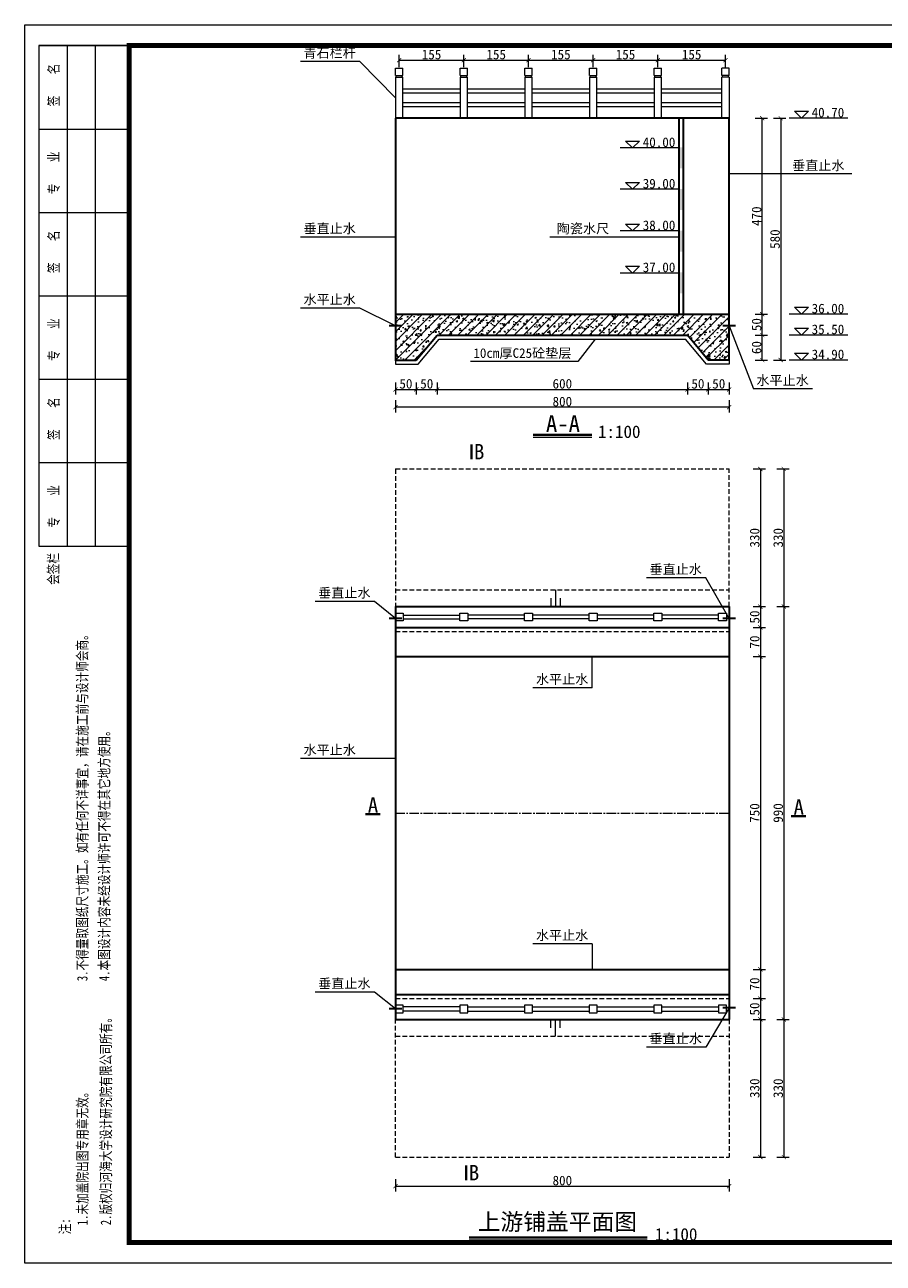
# Model space of a CAD drawing. Extents: x -13074 to 1448651, y 3648755 to 8081248.
# Tile 2 of 173: x 465946 to 466151, y 3853831 to 3854128. Entities that reach past the tile are written whole.
import ezdxf

# ---------------------------------------------------------------- set-up
doc = ezdxf.new("R2010")
doc.units = 0
doc.header["$PDMODE"] = 32
doc.header["$PDSIZE"] = 0.2
doc.linetypes.add('CENTER2', pattern=[1.125, 0.75, -0.125, 0.125, -0.125])
doc.linetypes.add('HIDDEN2', pattern=[0.1875, 0.125, -0.0625])
doc.layers.get('0').update_dxf_attribs({"linetype": 'CONTINUOUS'})
doc.layers.get('Defpoints').update_dxf_attribs({"linetype": 'CONTINUOUS'})
for name, color, linetype, lineweight in [('0.09折线', 6, 'CONTINUOUS', 9), ('0.09标注线', 3, 'CONTINUOUS', 9), ('0.13填充', 8, 'CONTINUOUS', 9), ('0.15红线', 1, 'CONTINUOUS', 15), ('0.15虚线', 1, 'HIDDEN2', 15), ('0.30粗线', 7, 'CONTINUOUS', 30), ('SHEET', 1, 'CONTINUOUS', 15), ('文字', 7, 'CONTINUOUS', 15), ('新建路', 7, 'CONTINUOUS', 40), ('细实线', 3, 'CONTINUOUS', 20), ('配筋1', 1, 'CONTINUOUS', 50)]:
    doc.layers.add(name, color=color, linetype=linetype, lineweight=lineweight)
doc.layers.add('DIM', color=3, linetype='CONTINUOUS')
doc.styles.add('-仿宋_GB2312', font='FangSong_GB2312.ttf')
doc.styles.add('FHZ', font='FangSong_GB2312.ttf', dxfattribs={"width": 0.707, "height": 300})
doc.dimstyles.new('zzzz STANDARD', dxfattribs={"dimtxt": 2.3, "dimasz": 1, "dimexe": 1.25, "dimexo": 1.5, "dimgap": 0.2, "dimtad": 1, "dimdec": 0, "dimlfac": 10, "dimzin": 0, "dimdsep": 46, "dimtxsty": '-仿宋_GB2312', "dimblk": 'ARCHTICK', "dimcen": 0.09, "dimadec": 0, "dimazin": 0, "dimtfac": 1, "dimtdec": 0, "dimtix": 1, "dimtmove": 2, "dimatfit": 3, "dimfxl": 1.7, "dimfxlon": 1, "dimtolj": 1, "dimtzin": 0, "dimlwd": 9, "dimlwe": 9, "dimarcsym": 0})

# ---------------------------------------------------------------- blocks, each defined once
blk = doc.blocks.new('c')
at = {"layer": 'SHEET', "color": 7}
for p, q in [((565949.95, 3846269.9), (565906.75, 3846269.9)), ((565906.75, 3846269.9), (565949.95, 3846269.9)), ((565906.75, 3846269.9), (565906.75, 3846029.91)), ((565920.25, 3846269.9), (565920.25, 3846029.91)), ((565933.75, 3846269.9), (565933.75, 3846029.91)), ((565906.75, 3846229.91), (565949.95, 3846229.91)), ((565906.75, 3846189.91), (565949.95, 3846189.91)), ((565906.75, 3846189.91), (565949.95, 3846189.91)), ((565906.75, 3846189.91), (565949.95, 3846189.91)), ((565906.75, 3846149.91), (565949.95, 3846149.91)), ((565906.75, 3846109.91), (565949.95, 3846109.91)), ((565906.75, 3846109.91), (565949.95, 3846109.91)), ((565906.75, 3846069.91), (565949.95, 3846069.91)), ((565906.75, 3846029.91), (565949.95, 3846029.91))]:
    blk.add_line(p, q, dxfattribs=at)
at = {"layer": 'SHEET', "color": 5}
blk.add_lwpolyline([(566739.91, 3845685.93), (565899.95, 3845685.93), (565899.95, 3846279.9), (566739.91, 3846279.9)], close=True, dxfattribs=at)
at = {"layer": 'SHEET', "color": 5, "const_width": 2.4}
blk.add_lwpolyline([(565949.95, 3846269.9), (566729.91, 3846269.9), (566729.91, 3845695.93), (565949.95, 3845695.93)], close=True, dxfattribs=at)
at = {"layer": 'DIM', "color": 7, "style": 'FHZ', "width": 0.75}
for s, height, p in [('签    名', 5, (565916.29, 3846240.8)), ('专    业', 5, (565916.29, 3846198.68)), ('签    名', 5, (565916.29, 3846160.81)), ('专    业', 5, (565916.29, 3846118.68)), ('签    名', 5, (565916.29, 3846080.81)), ('专    业', 5, (565916.29, 3846038.68)), ('会签栏', 5, (565916.15, 3846011.27)), ('3.不得量取图纸尺寸施工。如有任何不详事宜，请在施工前与设计师会商。', 4.9998, (565930.01, 3845821.22)), ('4.本图设计内容未经设计师许可不得在其它地方使用。', 4.9998, (565940.53, 3845821.22)), ('2.版权归河海大学设计研究院有限公司所有。', 4.9998, (565941.33, 3845704.16)), ('1.未加盖院出图专用章无效。', 4.9998, (565930.1, 3845704.16)), ('注:', 5, (565921.71, 3845699.77))]:
    blk.add_text(s, height=height, rotation=90, dxfattribs=at).set_placement(p)
blk = doc.blocks.new('_ARCHTICK')
at = {"color": 0, "linetype": 'ByBlock', "const_width": 0.15}
blk.add_lwpolyline([(-0.5, -0.5), (0.5, 0.5)], dxfattribs=at)
blk = doc.blocks.new('*D1241')
at = {"layer": 'Defpoints', "color": 0, "linetype": 'Continuous', "lineweight": 13}
for p in [(466034.37, 3854047.15), (466114.37, 3854047.15), (466034.37, 3854035.84)]:
    blk.add_point(p, dxfattribs=at)
at = {"layer": '新建路', "color": 0, "linetype": 'Continuous', "lineweight": 9}
for p, q in [((466034.37, 3854037.54), (466034.37, 3854034.59)), ((466114.37, 3854035.84), (466034.37, 3854035.84)), ((466114.37, 3854037.54), (466114.37, 3854034.59))]:
    blk.add_line(p, q, dxfattribs=at)
at = {"layer": '新建路', "color": 0, "linetype": 'Continuous', "lineweight": 9, "rotation": 180}
blk.add_blockref('_ARCHTICK', (466034.37, 3854035.84), dxfattribs=at)
at = {"layer": '新建路', "color": 0, "linetype": 'Continuous', "lineweight": 9}
blk.add_blockref('_ARCHTICK', (466114.37, 3854035.84), dxfattribs=at)
at = {"layer": '新建路', "color": 0, "linetype": 'Continuous', "lineweight": 13, "insert": (466074.37, 3854037.19), "char_height": 2.3, "attachment_point": 5, "style": '-仿宋_GB2312'}
blk.add_mtext('\\A1;800', dxfattribs=at)
blk = doc.blocks.new('*D1245')
at = {"layer": 'Defpoints', "color": 0, "linetype": 'Continuous', "lineweight": 13}
for p in [(466114.37, 3854105.15), (466114.37, 3854047.15), (466126.72, 3854047.15)]:
    blk.add_point(p, dxfattribs=at)
at = {"layer": '新建路', "color": 0, "linetype": 'Continuous', "lineweight": 9}
for p, q in [((466125.02, 3854105.15), (466127.97, 3854105.15)), ((466126.72, 3854105.15), (466126.72, 3854047.15)), ((466125.02, 3854047.15), (466127.97, 3854047.15))]:
    blk.add_line(p, q, dxfattribs=at)
for p, rotation in [((466126.72, 3854105.15), 90), ((466126.72, 3854047.15), 270)]:
    blk.add_blockref('_ARCHTICK', p, dxfattribs=dict(at, rotation=rotation))
at = {"layer": '新建路', "color": 0, "linetype": 'Continuous', "lineweight": 13, "insert": (466125.37, 3854076.15), "char_height": 2.3, "attachment_point": 5, "rotation": 90, "style": '-仿宋_GB2312'}
blk.add_mtext('\\A1;580', dxfattribs=at)
blk = doc.blocks.new('*D1251')
at = {"layer": 'Defpoints', "color": 0, "linetype": 'Continuous', "lineweight": 13}
for p in [(466114.37, 3854021.03), (466114.37, 3853988.03), (466121.84, 3853988.03)]:
    blk.add_point(p, dxfattribs=at)
at = {"layer": '新建路', "color": 0, "linetype": 'Continuous', "lineweight": 9}
for p, q in [((466120.14, 3854021.03), (466123.09, 3854021.03)), ((466121.84, 3854021.03), (466121.84, 3853988.03)), ((466120.14, 3853988.03), (466123.09, 3853988.03))]:
    blk.add_line(p, q, dxfattribs=at)
for p, rotation in [((466121.84, 3854021.03), 90), ((466121.84, 3853988.03), 270)]:
    blk.add_blockref('_ARCHTICK', p, dxfattribs=dict(at, rotation=rotation))
at = {"layer": '新建路', "color": 0, "linetype": 'Continuous', "lineweight": 13, "insert": (466120.49, 3854004.53), "char_height": 2.3, "attachment_point": 5, "rotation": 90, "style": '-仿宋_GB2312'}
blk.add_mtext('\\A1;330', dxfattribs=at)
blk = doc.blocks.new('*D1252')
at = {"layer": 'Defpoints', "color": 0, "linetype": 'Continuous', "lineweight": 13}
for p in [(466114.37, 3853988.03), (466114.37, 3853983.03), (466121.84, 3853983.03)]:
    blk.add_point(p, dxfattribs=at)
at = {"layer": '新建路', "color": 0, "linetype": 'Continuous', "lineweight": 9}
for p, q in [((466120.14, 3853988.03), (466123.09, 3853988.03)), ((466121.84, 3853988.03), (466121.84, 3853983.03)), ((466120.14, 3853983.03), (466123.09, 3853983.03))]:
    blk.add_line(p, q, dxfattribs=at)
for p, rotation in [((466121.84, 3853988.03), 90), ((466121.84, 3853983.03), 270)]:
    blk.add_blockref('_ARCHTICK', p, dxfattribs=dict(at, rotation=rotation))
at = {"layer": '新建路', "color": 0, "linetype": 'Continuous', "lineweight": 13, "insert": (466120.49, 3853985.53), "char_height": 2.3, "attachment_point": 5, "rotation": 90, "style": '-仿宋_GB2312'}
blk.add_mtext('\\A1;50', dxfattribs=at)
blk = doc.blocks.new('*D1253')
at = {"layer": 'Defpoints', "color": 0, "linetype": 'Continuous', "lineweight": 13}
for p in [(466114.37, 3853983.03), (466114.37, 3853976.03), (466121.84, 3853976.03)]:
    blk.add_point(p, dxfattribs=at)
at = {"layer": '新建路', "color": 0, "linetype": 'Continuous', "lineweight": 9}
for p, q in [((466120.14, 3853983.03), (466123.09, 3853983.03)), ((466121.84, 3853983.03), (466121.84, 3853976.03)), ((466120.14, 3853976.03), (466123.09, 3853976.03))]:
    blk.add_line(p, q, dxfattribs=at)
for p, rotation in [((466121.84, 3853983.03), 90), ((466121.84, 3853976.03), 270)]:
    blk.add_blockref('_ARCHTICK', p, dxfattribs=dict(at, rotation=rotation))
at = {"layer": '新建路', "color": 0, "linetype": 'Continuous', "lineweight": 13, "insert": (466120.49, 3853979.53), "char_height": 2.3, "attachment_point": 5, "rotation": 90, "style": '-仿宋_GB2312'}
blk.add_mtext('\\A1;70', dxfattribs=at)
blk = doc.blocks.new('*D1254')
at = {"layer": 'Defpoints', "color": 0, "linetype": 'Continuous', "lineweight": 13}
for p in [(466114.37, 3853976.03), (466114.37, 3853901.03), (466121.84, 3853901.03)]:
    blk.add_point(p, dxfattribs=at)
at = {"layer": '新建路', "color": 0, "linetype": 'Continuous', "lineweight": 9}
for p, q in [((466120.14, 3853976.03), (466123.09, 3853976.03)), ((466121.84, 3853976.03), (466121.84, 3853901.03)), ((466120.14, 3853901.03), (466123.09, 3853901.03))]:
    blk.add_line(p, q, dxfattribs=at)
for p, rotation in [((466121.84, 3853976.03), 90), ((466121.84, 3853901.03), 270)]:
    blk.add_blockref('_ARCHTICK', p, dxfattribs=dict(at, rotation=rotation))
at = {"layer": '新建路', "color": 0, "linetype": 'Continuous', "lineweight": 13, "insert": (466120.49, 3853938.53), "char_height": 2.3, "attachment_point": 5, "rotation": 90, "style": '-仿宋_GB2312'}
blk.add_mtext('\\A1;750', dxfattribs=at)
blk = doc.blocks.new('*D1255')
at = {"layer": 'Defpoints', "color": 0, "linetype": 'Continuous', "lineweight": 13}
for p in [(466114.37, 3853901.03), (466114.37, 3853894.03), (466121.84, 3853894.03)]:
    blk.add_point(p, dxfattribs=at)
at = {"layer": '新建路', "color": 0, "linetype": 'Continuous', "lineweight": 9}
for p, q in [((466120.14, 3853901.03), (466123.09, 3853901.03)), ((466121.84, 3853901.03), (466121.84, 3853894.03)), ((466120.14, 3853894.03), (466123.09, 3853894.03))]:
    blk.add_line(p, q, dxfattribs=at)
for p, rotation in [((466121.84, 3853901.03), 90), ((466121.84, 3853894.03), 270)]:
    blk.add_blockref('_ARCHTICK', p, dxfattribs=dict(at, rotation=rotation))
at = {"layer": '新建路', "color": 0, "linetype": 'Continuous', "lineweight": 13, "insert": (466120.49, 3853897.53), "char_height": 2.3, "attachment_point": 5, "rotation": 90, "style": '-仿宋_GB2312'}
blk.add_mtext('\\A1;70', dxfattribs=at)
blk = doc.blocks.new('*D1256')
at = {"layer": 'Defpoints', "color": 0, "linetype": 'Continuous', "lineweight": 13}
for p in [(466114.37, 3853894.03), (466114.37, 3853889.03), (466121.84, 3853889.03)]:
    blk.add_point(p, dxfattribs=at)
at = {"layer": '新建路', "color": 0, "linetype": 'Continuous', "lineweight": 9}
for p, q in [((466120.14, 3853894.03), (466123.09, 3853894.03)), ((466121.84, 3853894.03), (466121.84, 3853889.03)), ((466120.14, 3853889.03), (466123.09, 3853889.03))]:
    blk.add_line(p, q, dxfattribs=at)
for p, rotation in [((466121.84, 3853894.03), 90), ((466121.84, 3853889.03), 270)]:
    blk.add_blockref('_ARCHTICK', p, dxfattribs=dict(at, rotation=rotation))
at = {"layer": '新建路', "color": 0, "linetype": 'Continuous', "lineweight": 13, "insert": (466120.49, 3853891.53), "char_height": 2.3, "attachment_point": 5, "rotation": 90, "style": '-仿宋_GB2312'}
blk.add_mtext('\\A1;50', dxfattribs=at)
blk = doc.blocks.new('*D1257')
at = {"layer": 'Defpoints', "color": 0, "linetype": 'Continuous', "lineweight": 13}
for p in [(466114.37, 3853889.03), (466114.37, 3853856.03), (466121.84, 3853856.03)]:
    blk.add_point(p, dxfattribs=at)
at = {"layer": '新建路', "color": 0, "linetype": 'Continuous', "lineweight": 9}
for p, q in [((466120.14, 3853889.03), (466123.09, 3853889.03)), ((466121.84, 3853889.03), (466121.84, 3853856.03)), ((466120.14, 3853856.03), (466123.09, 3853856.03))]:
    blk.add_line(p, q, dxfattribs=at)
for p, rotation in [((466121.84, 3853889.03), 90), ((466121.84, 3853856.03), 270)]:
    blk.add_blockref('_ARCHTICK', p, dxfattribs=dict(at, rotation=rotation))
at = {"layer": '新建路', "color": 0, "linetype": 'Continuous', "lineweight": 13, "insert": (466120.49, 3853872.53), "char_height": 2.3, "attachment_point": 5, "rotation": 90, "style": '-仿宋_GB2312'}
blk.add_mtext('\\A1;330', dxfattribs=at)
blk = doc.blocks.new('*D1258')
at = {"layer": 'Defpoints', "color": 0, "linetype": 'Continuous', "lineweight": 13}
for p in [(466114.37, 3854021.03), (466114.37, 3853988.03), (466127.47, 3853988.03)]:
    blk.add_point(p, dxfattribs=at)
at = {"layer": '新建路', "color": 0, "linetype": 'Continuous', "lineweight": 9}
for p, q in [((466125.77, 3854021.03), (466128.72, 3854021.03)), ((466127.47, 3854021.03), (466127.47, 3853988.03)), ((466125.77, 3853988.03), (466128.72, 3853988.03))]:
    blk.add_line(p, q, dxfattribs=at)
for p, rotation in [((466127.47, 3854021.03), 90), ((466127.47, 3853988.03), 270)]:
    blk.add_blockref('_ARCHTICK', p, dxfattribs=dict(at, rotation=rotation))
at = {"layer": '新建路', "color": 0, "linetype": 'Continuous', "lineweight": 13, "insert": (466126.12, 3854004.53), "char_height": 2.3, "attachment_point": 5, "rotation": 90, "style": '-仿宋_GB2312'}
blk.add_mtext('\\A1;330', dxfattribs=at)
blk = doc.blocks.new('*D1259')
at = {"layer": 'Defpoints', "color": 0, "linetype": 'Continuous', "lineweight": 13}
for p in [(466114.37, 3853988.03), (466114.37, 3853889.03), (466127.47, 3853889.03)]:
    blk.add_point(p, dxfattribs=at)
at = {"layer": '新建路', "color": 0, "linetype": 'Continuous', "lineweight": 9}
for p, q in [((466125.77, 3853988.03), (466128.72, 3853988.03)), ((466127.47, 3853988.03), (466127.47, 3853889.03)), ((466125.77, 3853889.03), (466128.72, 3853889.03))]:
    blk.add_line(p, q, dxfattribs=at)
for p, rotation in [((466127.47, 3853988.03), 90), ((466127.47, 3853889.03), 270)]:
    blk.add_blockref('_ARCHTICK', p, dxfattribs=dict(at, rotation=rotation))
at = {"layer": '新建路', "color": 0, "linetype": 'Continuous', "lineweight": 13, "insert": (466126.12, 3853938.53), "char_height": 2.3, "attachment_point": 5, "rotation": 90, "style": '-仿宋_GB2312'}
blk.add_mtext('\\A1;990', dxfattribs=at)
blk = doc.blocks.new('*D1260')
at = {"layer": 'Defpoints', "color": 0, "linetype": 'Continuous', "lineweight": 13}
for p in [(466114.37, 3853889.03), (466114.37, 3853856.03), (466127.47, 3853856.03)]:
    blk.add_point(p, dxfattribs=at)
at = {"layer": '新建路', "color": 0, "linetype": 'Continuous', "lineweight": 9}
for p, q in [((466125.77, 3853889.03), (466128.72, 3853889.03)), ((466127.47, 3853889.03), (466127.47, 3853856.03)), ((466125.77, 3853856.03), (466128.72, 3853856.03))]:
    blk.add_line(p, q, dxfattribs=at)
for p, rotation in [((466127.47, 3853889.03), 90), ((466127.47, 3853856.03), 270)]:
    blk.add_blockref('_ARCHTICK', p, dxfattribs=dict(at, rotation=rotation))
at = {"layer": '新建路', "color": 0, "linetype": 'Continuous', "lineweight": 13, "insert": (466126.12, 3853872.53), "char_height": 2.3, "attachment_point": 5, "rotation": 90, "style": '-仿宋_GB2312'}
blk.add_mtext('\\A1;330', dxfattribs=at)

msp = doc.modelspace()

# ---------------------------------------------------------------- hatches: boundary and pattern name
at = {"layer": '0.09标注线', "linetype": 'Continuous', "lineweight": 13}
for points in [[(466103.322, 3854098.151), (466102.324, 3854098.151), (466102.324, 3854093.151), (466103.322, 3854093.151)], [(466103.322, 3854088.151), (466102.324, 3854088.151), (466102.324, 3854083.151), (466103.322, 3854083.151)], [(466103.322, 3854078.151), (466102.324, 3854078.151), (466102.324, 3854073.151), (466103.322, 3854073.151)], [(466103.322, 3854068.148), (466102.324, 3854068.148), (466102.324, 3854063.148), (466103.322, 3854063.148)]]:
    msp.add_hatch(color=256, dxfattribs=at).paths.add_polyline_path(points)
h = msp.add_hatch(dxfattribs=at)
h.set_pattern_fill('ANSI31', color=256, scale=0.5, style=0)
h.set_pattern_definition([(45, (466034.3713, 3854047.1512), (-1.122532, 1.122532), [])])
h.paths.add_polyline_path([(466104.371, 3854053.151), (466109.371, 3854047.151), (466114.371, 3854047.151), (466114.371, 3854058.151), (466034.371, 3854058.151), (466034.371, 3854047.151), (466039.371, 3854047.151), (466044.371, 3854053.151)])
h = msp.add_hatch(dxfattribs=at)
h.set_pattern_fill('AR-CONC', color=256, scale=0.02, style=0)
h.set_pattern_definition([(50, (466034.3713, 3854047.1512), (3.64369, -0.31878), [0.381, -4.191]), (355, (466034.3713, 3854047.151), (-0.70486, 3.82113), [0.3048, -3.3528]), (100.451, (466034.675, 3854047.1246), (2.93885, 3.50233), [0.3238, -3.5618]), (46.184, (466034.3713, 3854048.167), (5.42158, -0.84085), [0.5715, -6.2865]), (96.6356, (466034.823, 3854048.097), (4.7481, 4.9485), [0.4857, -5.3427]), (351.184, (466034.371, 3854048.167), (4.7481, 4.9485), [0.4572, -5.0292]), (21, (466034.8793, 3854047.9132), (3.0323, -2.04531), [0.381, -4.191]), (326, (466034.8793, 3854047.913), (1.23604, 3.68376), [0.3048, -3.3528]), (71.4514, (466035.132, 3854047.7427), (4.26833, 1.63846), [0.3238, -3.5618]), (37.5, (466034.3713, 3854047.1512), (0.061772, 1.6911), [0, -3.31216, 0, -3.4036, 0, -3.3655]), (7.5, (466034.3713, 3854047.1512), (1.336393, 2.00361), [0, -1.94056, 0, -3.23596, 0, -1.2827]), (327.5, (466033.2384, 3854047.1512), (2.711812, -0.114575), [0, -1.27, 0, -3.9624, 0, -5.2578]), (317.5, (466032.7304, 3854047.1512), (2.962584, 0.50853), [0, -1.651, 0, -2.63144, 0, -3.7338])])
h.paths.add_polyline_path([(466034.371, 3854058.151), (466034.371, 3854047.151), (466039.371, 3854047.151), (466044.371, 3854053.151), (466104.371, 3854053.151), (466109.371, 3854047.151), (466114.371, 3854047.151), (466114.371, 3854058.151)])

# ---------------------------------------------------------------- linework, layer by layer
at = {"layer": '0.09折线', "color": 7}
for p, q in [((466034.371, 3854115.351), (466034.371, 3854117.151)), ((466034.371, 3854117.151), (466036.171, 3854117.151)), ((466034.371, 3854115.351), (466034.371, 3854117.151)), ((466034.371, 3854117.151), (466036.171, 3854117.151)), ((466034.371, 3854115.351), (466034.371, 3854117.151)), ((466034.371, 3854117.151), (466036.171, 3854117.151)), ((466036.171, 3854115.351), (466036.171, 3854117.151)), ((466036.171, 3854115.351), (466036.171, 3854117.151)), ((466036.171, 3854115.351), (466036.171, 3854117.151)), ((466049.871, 3854115.351), (466049.871, 3854117.151)), ((466049.871, 3854117.151), (466051.671, 3854117.151)), ((466049.871, 3854115.351), (466049.871, 3854117.151)), ((466049.871, 3854117.151), (466051.671, 3854117.151)), ((466049.871, 3854115.351), (466049.871, 3854117.151)), ((466049.871, 3854117.151), (466051.671, 3854117.151)), ((466051.671, 3854115.351), (466051.671, 3854117.151)), ((466051.671, 3854115.351), (466051.671, 3854117.151)), ((466051.671, 3854115.351), (466051.671, 3854117.151)), ((466065.37, 3854115.351), (466065.37, 3854117.151)), ((466065.37, 3854117.151), (466067.17, 3854117.151)), ((466065.37, 3854115.351), (466065.37, 3854117.151)), ((466065.37, 3854117.151), (466067.17, 3854117.151)), ((466065.37, 3854115.351), (466065.37, 3854117.151)), ((466065.37, 3854117.151), (466067.17, 3854117.151)), ((466067.17, 3854115.351), (466067.17, 3854117.151)), ((466067.17, 3854115.351), (466067.17, 3854117.151)), ((466067.17, 3854115.351), (466067.17, 3854117.151)), ((466080.869, 3854115.351), (466080.869, 3854117.151)), ((466080.869, 3854117.151), (466082.669, 3854117.151)), ((466080.869, 3854115.351), (466080.869, 3854117.151)), ((466080.869, 3854117.151), (466082.669, 3854117.151)), ((466080.869, 3854115.351), (466080.869, 3854117.151)), ((466080.869, 3854117.151), (466082.669, 3854117.151)), ((466082.669, 3854115.351), (466082.669, 3854117.151)), ((466082.669, 3854115.351), (466082.669, 3854117.151)), ((466082.669, 3854115.351), (466082.669, 3854117.151)), ((466096.369, 3854115.351), (466096.369, 3854117.151)), ((466096.369, 3854117.151), (466098.169, 3854117.151)), ((466096.369, 3854115.351), (466096.369, 3854117.151)), ((466096.369, 3854117.151), (466098.169, 3854117.151)), ((466096.369, 3854115.351), (466096.369, 3854117.151)), ((466096.369, 3854117.151), (466098.169, 3854117.151)), ((466098.169, 3854115.351), (466098.169, 3854117.151)), ((466098.169, 3854115.351), (466098.169, 3854117.151)), ((466098.169, 3854115.351), (466098.169, 3854117.151)), ((466112.571, 3854115.351), (466112.571, 3854117.151)), ((466114.371, 3854117.151), (466112.571, 3854117.151)), ((466112.571, 3854115.351), (466112.571, 3854117.151)), ((466114.371, 3854117.151), (466112.571, 3854117.151)), ((466112.571, 3854115.351), (466112.571, 3854117.151)), ((466114.371, 3854117.151), (466112.571, 3854117.151)), ((466114.371, 3854115.351), (466114.371, 3854117.151)), ((466114.371, 3854115.351), (466114.371, 3854117.151)), ((466114.371, 3854115.351), (466114.371, 3854117.151)), ((466034.371, 3854115.351), (466036.171, 3854115.351)), ((466034.371, 3854115.351), (466036.171, 3854115.351)), ((466034.371, 3854115.351), (466036.171, 3854115.351)), ((466034.371, 3854114.951), (466036.171, 3854114.951)), ((466034.371, 3854114.951), (466034.371, 3854105.151)), ((466034.371, 3854114.951), (466036.171, 3854114.951)), ((466034.371, 3854114.951), (466034.371, 3854105.151)), ((466034.371, 3854114.951), (466036.171, 3854114.951)), ((466034.371, 3854114.951), (466034.371, 3854105.151)), ((466034.571, 3854114.951), (466034.571, 3854115.351)), ((466034.571, 3854114.951), (466034.571, 3854115.351)), ((466034.571, 3854114.951), (466034.571, 3854115.351)), ((466035.971, 3854114.951), (466035.971, 3854115.351)), ((466035.971, 3854114.951), (466035.971, 3854115.351)), ((466035.971, 3854114.951), (466035.971, 3854115.351)), ((466036.171, 3854105.151), (466036.171, 3854114.951)), ((466036.171, 3854105.151), (466036.171, 3854114.951)), ((466036.171, 3854105.151), (466036.171, 3854114.951)), ((466049.871, 3854115.351), (466051.671, 3854115.351)), ((466049.871, 3854115.351), (466051.671, 3854115.351)), ((466049.871, 3854115.351), (466051.671, 3854115.351)), ((466049.871, 3854114.951), (466051.671, 3854114.951)), ((466049.871, 3854114.951), (466049.871, 3854105.151)), ((466049.871, 3854114.951), (466051.671, 3854114.951)), ((466049.871, 3854114.951), (466049.871, 3854105.151)), ((466049.871, 3854114.951), (466051.671, 3854114.951)), ((466049.871, 3854114.951), (466049.871, 3854105.151)), ((466050.071, 3854114.951), (466050.071, 3854115.351)), ((466050.071, 3854114.951), (466050.071, 3854115.351)), ((466050.071, 3854114.951), (466050.071, 3854115.351)), ((466051.471, 3854114.951), (466051.471, 3854115.351)), ((466051.471, 3854114.951), (466051.471, 3854115.351)), ((466051.471, 3854114.951), (466051.471, 3854115.351)), ((466051.671, 3854105.151), (466051.671, 3854114.951)), ((466051.671, 3854105.151), (466051.671, 3854114.951)), ((466051.671, 3854105.151), (466051.671, 3854114.951)), ((466065.37, 3854115.351), (466067.17, 3854115.351)), ((466065.37, 3854115.351), (466067.17, 3854115.351)), ((466065.37, 3854115.351), (466067.17, 3854115.351)), ((466065.37, 3854114.951), (466067.17, 3854114.951)), ((466065.37, 3854114.951), (466065.37, 3854105.151)), ((466065.37, 3854114.951), (466067.17, 3854114.951)), ((466065.37, 3854114.951), (466065.37, 3854105.151)), ((466065.37, 3854114.951), (466067.17, 3854114.951)), ((466065.37, 3854114.951), (466065.37, 3854105.151)), ((466065.57, 3854114.951), (466065.57, 3854115.351)), ((466065.57, 3854114.951), (466065.57, 3854115.351)), ((466065.57, 3854114.951), (466065.57, 3854115.351)), ((466066.97, 3854114.951), (466066.97, 3854115.351)), ((466066.97, 3854114.951), (466066.97, 3854115.351)), ((466066.97, 3854114.951), (466066.97, 3854115.351)), ((466067.17, 3854105.151), (466067.17, 3854114.951)), ((466067.17, 3854105.151), (466067.17, 3854114.951)), ((466067.17, 3854105.151), (466067.17, 3854114.951)), ((466080.869, 3854115.351), (466082.669, 3854115.351)), ((466080.869, 3854115.351), (466082.669, 3854115.351)), ((466080.869, 3854115.351), (466082.669, 3854115.351)), ((466080.869, 3854114.951), (466082.669, 3854114.951)), ((466080.869, 3854114.951), (466080.869, 3854105.151)), ((466080.869, 3854114.951), (466082.669, 3854114.951)), ((466080.869, 3854114.951), (466080.869, 3854105.151)), ((466080.869, 3854114.951), (466082.669, 3854114.951)), ((466080.869, 3854114.951), (466080.869, 3854105.151)), ((466081.069, 3854114.951), (466081.069, 3854115.351)), ((466081.069, 3854114.951), (466081.069, 3854115.351)), ((466081.069, 3854114.951), (466081.069, 3854115.351)), ((466082.469, 3854114.951), (466082.469, 3854115.351)), ((466082.469, 3854114.951), (466082.469, 3854115.351)), ((466082.469, 3854114.951), (466082.469, 3854115.351)), ((466082.669, 3854105.151), (466082.669, 3854114.951)), ((466082.669, 3854105.151), (466082.669, 3854114.951)), ((466082.669, 3854105.151), (466082.669, 3854114.951)), ((466096.369, 3854115.351), (466098.169, 3854115.351)), ((466096.369, 3854115.351), (466098.169, 3854115.351)), ((466096.369, 3854115.351), (466098.169, 3854115.351)), ((466096.369, 3854114.951), (466098.169, 3854114.951)), ((466096.369, 3854114.951), (466096.369, 3854105.151)), ((466096.369, 3854114.951), (466098.169, 3854114.951)), ((466096.369, 3854114.951), (466096.369, 3854105.151)), ((466096.369, 3854114.951), (466098.169, 3854114.951)), ((466096.369, 3854114.951), (466096.369, 3854105.151)), ((466096.569, 3854114.951), (466096.569, 3854115.351)), ((466096.569, 3854114.951), (466096.569, 3854115.351)), ((466096.569, 3854114.951), (466096.569, 3854115.351)), ((466097.969, 3854114.951), (466097.969, 3854115.351)), ((466097.969, 3854114.951), (466097.969, 3854115.351)), ((466097.969, 3854114.951), (466097.969, 3854115.351)), ((466098.169, 3854105.151), (466098.169, 3854114.951)), ((466098.169, 3854105.151), (466098.169, 3854114.951)), ((466098.169, 3854105.151), (466098.169, 3854114.951)), ((466114.371, 3854115.351), (466112.571, 3854115.351)), ((466114.371, 3854115.351), (466112.571, 3854115.351)), ((466114.371, 3854115.351), (466112.571, 3854115.351)), ((466112.571, 3854105.151), (466112.571, 3854114.951)), ((466114.371, 3854114.951), (466112.571, 3854114.951)), ((466112.571, 3854105.151), (466112.571, 3854114.951)), ((466114.371, 3854114.951), (466112.571, 3854114.951)), ((466112.571, 3854105.151), (466112.571, 3854114.951)), ((466114.371, 3854114.951), (466112.571, 3854114.951)), ((466112.771, 3854114.951), (466112.771, 3854115.351)), ((466112.771, 3854114.951), (466112.771, 3854115.351)), ((466112.771, 3854114.951), (466112.771, 3854115.351)), ((466114.171, 3854114.951), (466114.171, 3854115.351)), ((466114.171, 3854114.951), (466114.171, 3854115.351)), ((466114.171, 3854114.951), (466114.171, 3854115.351)), ((466114.371, 3854114.951), (466114.371, 3854105.151)), ((466114.371, 3854114.951), (466114.371, 3854105.151)), ((466114.371, 3854114.951), (466114.371, 3854105.151)), ((466036.171, 3854112.165), (466049.871, 3854112.165)), ((466036.171, 3854111.204), (466049.871, 3854111.204)), ((466051.671, 3854112.165), (466065.37, 3854112.165)), ((466051.671, 3854111.204), (466065.37, 3854111.204)), ((466067.17, 3854112.165), (466080.869, 3854112.165)), ((466067.17, 3854111.204), (466080.869, 3854111.204)), ((466082.669, 3854112.165), (466096.369, 3854112.165)), ((466082.669, 3854111.204), (466096.369, 3854111.204)), ((466098.169, 3854112.165), (466112.571, 3854112.165)), ((466098.169, 3854111.204), (466112.571, 3854111.204)), ((466036.171, 3854108.898), (466049.871, 3854108.898)), ((466036.171, 3854107.938), (466049.871, 3854107.938)), ((466051.671, 3854108.898), (466065.37, 3854108.898)), ((466051.671, 3854107.938), (466065.37, 3854107.938)), ((466067.17, 3854108.898), (466080.869, 3854108.898)), ((466067.17, 3854107.938), (466080.869, 3854107.938)), ((466082.669, 3854108.898), (466096.369, 3854108.898)), ((466082.669, 3854107.938), (466096.369, 3854107.938)), ((466098.169, 3854108.898), (466112.571, 3854108.898)), ((466098.169, 3854107.938), (466112.571, 3854107.938))]:
    msp.add_line(p, q, dxfattribs=at)
at = {"layer": '0.09标注线', "color": 3, "lineweight": 9}
for p, q in [((466025.798, 3854118.752), (466011.617, 3854118.752)), ((466143.745, 3854091.769), (466114.371, 3854091.769)), ((466034.371, 3854076.628), (466011.617, 3854076.628)), ((466102.324, 3854076.628), (466071.38, 3854076.628)), ((466025.798, 3854059.625), (466011.617, 3854059.625)), ((466078.061, 3854046.766), (466052.338, 3854046.766)), ((466134.37, 3854040.232), (466120.188, 3854040.232)), ((466108.753, 3853994.914, -0.038), (466094.571, 3853994.914, -0.038)), ((466029.327, 3853989.273, -0.038), (466015.146, 3853989.273, -0.038)), ((466081.517, 3853968.565), (466067.336, 3853968.565)), ((466034.371, 3853951.609), (466011.617, 3853951.609)), ((466081.517, 3853907.148), (466067.336, 3853907.148)), ((466029.327, 3853895.597, -0.038), (466015.146, 3853895.597, -0.038)), ((466108.753, 3853882.373, -0.038), (466094.571, 3853882.373, -0.038))]:
    msp.add_line(p, q, dxfattribs=at)
at = {"layer": '0.09标注线', "linetype": 'Continuous', "lineweight": 13}
for p, q in [((466034.371, 3854110.051), (466025.798, 3854118.752)), ((466034.371, 3854055.336), (466025.798, 3854059.625)), ((466114.371, 3854055.336), (466120.188, 3854040.232)), ((466039.84, 3854046.151), (466044.84, 3854052.151)), ((466044.84, 3854052.151), (466103.903, 3854052.151)), ((466082.219, 3854052.151), (466078.061, 3854046.766)), ((466108.903, 3854046.151), (466103.903, 3854052.151)), ((466034.371, 3854047.151), (466034.371, 3854046.151)), ((466114.371, 3854047.151), (466114.371, 3854046.151)), ((466034.371, 3854046.151), (466039.84, 3854046.151)), ((466114.371, 3854046.151), (466108.903, 3854046.151)), ((466114.371, 3853985.212), (466108.753, 3853994.914, -0.038)), ((466072.744, 3853992.032), (466072.744, 3853988.032)), ((466034.371, 3853985.212), (466029.327, 3853989.273, -0.038)), ((466071.596, 3853990.032), (466071.596, 3853988.032)), ((466073.892, 3853990.032), (466073.892, 3853988.032)), ((466081.517, 3853968.565), (466081.517, 3853976.032)), ((466081.517, 3853907.148), (466081.517, 3853901.032)), ((466034.371, 3853891.536), (466029.327, 3853895.597, -0.038)), ((466114.371, 3853891.851), (466108.753, 3853882.373, -0.038)), ((466071.596, 3853887.032), (466071.596, 3853889.032)), ((466072.744, 3853885.032), (466072.744, 3853889.032)), ((466073.892, 3853887.032), (466073.892, 3853889.032))]:
    msp.add_line(p, q, dxfattribs=at)
at = {"layer": '0.09标注线'}
for p, q in [((466130.045, 3854106.804), (466131.698, 3854105.151)), ((466130.045, 3854106.804), (466133.351, 3854106.804)), ((466131.698, 3854105.151), (466133.351, 3854106.804)), ((466089.553, 3854099.678), (466091.206, 3854098.025)), ((466089.553, 3854099.678), (466092.859, 3854099.678)), ((466091.206, 3854098.025), (466092.859, 3854099.678)), ((466089.553, 3854089.755), (466091.206, 3854088.102)), ((466089.553, 3854089.755), (466092.859, 3854089.755)), ((466091.206, 3854088.102), (466092.859, 3854089.755)), ((466089.553, 3854079.756), (466091.206, 3854078.103)), ((466089.553, 3854079.756), (466092.859, 3854079.756)), ((466091.206, 3854078.103), (466092.859, 3854079.756)), ((466089.553, 3854069.679), (466091.206, 3854068.026)), ((466089.553, 3854069.679), (466092.859, 3854069.679)), ((466091.206, 3854068.026), (466092.859, 3854069.679)), ((466130.045, 3854059.804), (466131.698, 3854058.151)), ((466130.045, 3854059.804), (466133.351, 3854059.804)), ((466131.698, 3854058.151), (466133.351, 3854059.804)), ((466130.045, 3854054.804), (466131.698, 3854053.151)), ((466130.045, 3854054.804), (466133.351, 3854054.804)), ((466131.698, 3854053.151), (466133.351, 3854054.804)), ((466130.045, 3854048.804), (466131.698, 3854047.151)), ((466130.045, 3854048.804), (466133.351, 3854048.804)), ((466131.698, 3854047.151), (466133.351, 3854048.804))]:
    msp.add_line(p, q, dxfattribs=at)
at = {"layer": '0.13填充', "ltscale": 0.005}
for p, q in [((466067.353, 3854028.699), (466081.467, 3854028.699)), ((466052.004, 3853836.193), (466094.74, 3853836.193))]:
    msp.add_line(p, q, dxfattribs=at)
at = {"layer": '0.13填充', "lineweight": 40, "ltscale": 0.005}
for p, q in [((466067.408, 3854029.246), (466081.429, 3854029.246)), ((466052.004, 3853836.74), (466094.742, 3853836.74))]:
    msp.add_line(p, q, dxfattribs=at)
at = {"layer": '0.15红线', "color": 7}
for p, q in [((466036.246, 3853985.954, -0.038), (466049.833, 3853985.954, -0.038)), ((466049.833, 3853984.985, -0.038), (466036.246, 3853984.985, -0.038)), ((466051.708, 3853986.04, -0.038), (466065.295, 3853986.04, -0.038)), ((466065.295, 3853985.071, -0.038), (466051.708, 3853985.071, -0.038)), ((466067.207, 3853986.04, -0.038), (466080.794, 3853986.04, -0.038)), ((466080.794, 3853985.071, -0.038), (466067.207, 3853985.071, -0.038)), ((466082.707, 3853986.04, -0.038), (466096.294, 3853986.04, -0.038)), ((466096.294, 3853985.071, -0.038), (466082.707, 3853985.071, -0.038)), ((466098.206, 3853986.04, -0.038), (466111.793, 3853986.04, -0.038)), ((466111.793, 3853985.071, -0.038), (466098.206, 3853985.071, -0.038)), ((466049.833, 3853892.078, -0.038), (466036.246, 3853892.078, -0.038)), ((466036.246, 3853891.109, -0.038), (466049.833, 3853891.109, -0.038)), ((466065.295, 3853891.992, -0.038), (466051.708, 3853891.992, -0.038)), ((466051.708, 3853891.023, -0.038), (466065.295, 3853891.023, -0.038)), ((466080.794, 3853891.992, -0.038), (466067.207, 3853891.992, -0.038)), ((466067.207, 3853891.023, -0.038), (466080.794, 3853891.023, -0.038)), ((466096.294, 3853891.992, -0.038), (466082.707, 3853891.992, -0.038)), ((466082.707, 3853891.023, -0.038), (466096.294, 3853891.023, -0.038)), ((466111.793, 3853891.992, -0.038), (466098.206, 3853891.992, -0.038)), ((466098.206, 3853891.023, -0.038), (466111.793, 3853891.023, -0.038))]:
    msp.add_line(p, q, dxfattribs=at)
for points in [[(466036.246, 3853986.415), (466036.246, 3853984.64), (466034.371, 3853984.64), (466034.371, 3853986.415)], [(466051.708, 3853986.415), (466051.708, 3853984.64), (466049.833, 3853984.64), (466049.833, 3853986.415)], [(466067.207, 3853986.415), (466067.207, 3853984.64), (466065.332, 3853984.64), (466065.332, 3853986.415)], [(466082.707, 3853986.415), (466082.707, 3853984.64), (466080.832, 3853984.64), (466080.832, 3853986.415)], [(466098.206, 3853986.415), (466098.206, 3853984.64), (466096.331, 3853984.64), (466096.331, 3853986.415)], [(466113.706, 3853986.415), (466113.706, 3853984.64), (466111.831, 3853984.64), (466111.831, 3853986.415)], [(466036.246, 3853890.648), (466036.246, 3853892.423), (466034.371, 3853892.423), (466034.371, 3853890.648)], [(466051.708, 3853890.648), (466051.708, 3853892.423), (466049.833, 3853892.423), (466049.833, 3853890.648)], [(466067.207, 3853890.648), (466067.207, 3853892.423), (466065.332, 3853892.423), (466065.332, 3853890.648)], [(466082.707, 3853890.648), (466082.707, 3853892.423), (466080.832, 3853892.423), (466080.832, 3853890.648)], [(466098.206, 3853890.648), (466098.206, 3853892.423), (466096.331, 3853892.423), (466096.331, 3853890.648)], [(466113.706, 3853890.648), (466113.706, 3853892.423), (466111.831, 3853892.423), (466111.831, 3853890.648)]]:
    msp.add_lwpolyline(points, close=True, dxfattribs=at)
at = {"layer": '0.15虚线', "ltscale": 9}
for p, q in [((466034.371, 3854021.032), (466114.371, 3854021.032)), ((466034.371, 3854021.032), (466034.371, 3853988.032)), ((466114.371, 3853988.032), (466114.371, 3854021.032)), ((466034.371, 3853992.032), (466114.371, 3853992.032)), ((466034.371, 3853982.032), (466114.371, 3853982.032)), ((466034.371, 3853894.032), (466114.371, 3853894.032)), ((466034.371, 3853856.032), (466034.371, 3853889.032)), ((466114.371, 3853889.032), (466114.371, 3853856.032)), ((466034.371, 3853885.032), (466114.371, 3853885.032)), ((466034.371, 3853856.032), (466114.371, 3853856.032))]:
    msp.add_line(p, q, dxfattribs=at)
at = {"layer": '0.30粗线'}
for p, q in [((466114.371, 3854105.151), (466034.371, 3854105.151)), ((466034.371, 3854105.151), (466034.371, 3854047.151)), ((466114.371, 3854047.151), (466114.371, 3854105.151)), ((466034.371, 3854058.151), (466114.371, 3854058.151)), ((466035.871, 3854055.336), (466032.871, 3854055.336)), ((466039.371, 3854047.151), (466044.371, 3854053.151)), ((466044.371, 3854053.151), (466104.371, 3854053.151)), ((466109.371, 3854047.151), (466104.371, 3854053.151)), ((466115.871, 3854055.336), (466112.871, 3854055.336)), ((466034.371, 3854047.151), (466039.371, 3854047.151)), ((466114.371, 3854047.151), (466109.371, 3854047.151)), ((466034.371, 3853988.032), (466034.371, 3853889.032)), ((466034.371, 3853988.032), (466114.371, 3853988.032)), ((466114.371, 3853988.032), (466114.371, 3853889.032)), ((466035.871, 3853985.212), (466032.871, 3853985.212)), ((466115.871, 3853985.212), (466112.871, 3853985.212)), ((466034.371, 3853983.032), (466114.371, 3853983.032)), ((466034.371, 3853976.032), (466114.371, 3853976.032)), ((466034.371, 3853901.032), (466114.371, 3853901.032)), ((466034.371, 3853895.032), (466114.371, 3853895.032)), ((466035.871, 3853891.536), (466032.871, 3853891.536)), ((466115.871, 3853891.851), (466112.871, 3853891.851)), ((466034.371, 3853889.032), (466114.371, 3853889.032))]:
    msp.add_line(p, q, dxfattribs=at)
at = {"layer": '0.30粗线', "color": 7}
for p, q in [((466102.324, 3854105.151), (466102.324, 3854058.151)), ((466103.322, 3854105.151), (466103.322, 3854058.151))]:
    msp.add_line(p, q, dxfattribs=at)
at = {"layer": '新建路', "color": 3, "linetype": 'Continuous', "lineweight": 13}
for p, q in [((466142.817, 3854105.151), (466128.738, 3854105.151)), ((466102.324, 3854098.025), (466088.246, 3854098.025)), ((466102.324, 3854088.102), (466088.246, 3854088.102)), ((466102.324, 3854078.103), (466088.246, 3854078.103)), ((466102.324, 3854068.026), (466088.246, 3854068.026)), ((466142.817, 3854058.151), (466128.738, 3854058.151)), ((466142.817, 3854053.151), (466128.738, 3854053.151)), ((466142.817, 3854047.151), (466128.738, 3854047.151))]:
    msp.add_line(p, q, dxfattribs=at)
at = {"layer": '细实线', "color": 1, "linetype": 'CENTER2', "lineweight": 13, "ltscale": 3}
msp.add_line((466034.371, 3853938.532), (466114.371, 3853938.532), dxfattribs=at)
at = {"layer": '配筋1', "color": 7, "lineweight": 40}
for p, q in [((466052.561, 3854023.367), (466052.561, 3854026.872)), ((466027.2, 3853938.259), (466030.705, 3853938.259)), ((466129.268, 3853937.767), (466132.773, 3853937.767)), ((466051.333, 3853850.464), (466051.333, 3853853.969))]:
    msp.add_line(p, q, dxfattribs=at)

# ---------------------------------------------------------------- block references
at = {"layer": '0.09标注线', "linetype": 'Continuous', "lineweight": 13, "xscale": 0.5, "yscale": 0.5, "zscale": 0.5}
msp.add_blockref('c', (182995.531, 1930987.602), dxfattribs=at)

# ---------------------------------------------------------------- texts
at = {"layer": '0.09标注线', "char_height": 2.3, "attachment_point": 1, "style": '-仿宋_GB2312'}
for s, insert, width in [('青石栏杆', (466012.321, 3854121.959), 28.48445), ('40.70', (466134.135, 3854107.67), 2.25), ('40.00', (466093.643, 3854100.543), 2.25), ('垂直止水', (466129.463, 3854094.976), 28.48445), ('39.00', (466093.643, 3854090.621), 2.25), ('垂直止水', (466012.321, 3854079.836), 28.48445), ('陶瓷水尺', (466073.042, 3854079.836), 28.48445), ('38.00', (466093.643, 3854080.621), 2.25), ('37.00', (466093.643, 3854070.544), 2.25), ('水平止水', (466012.321, 3854062.832), 28.48445), ('36.00', (466134.135, 3854060.67), 2.25), ('35.50', (466134.135, 3854055.67), 2.25), ('10cm厚C25砼垫层', (466053.042, 3854049.974), 28.48445), ('34.90', (466134.135, 3854049.67), 2.25), ('水平止水', (466120.892, 3854043.44), 28.48445), ('垂直止水', (466095.275, 3853998.122, -0.038), 28.48445), ('垂直止水', (466015.85, 3853992.481, -0.038), 28.48445), ('水平止水', (466068.04, 3853971.772), 28.48445), ('水平止水', (466012.321, 3853954.816), 28.48445), ('水平止水', (466068.04, 3853910.356), 28.48445), ('垂直止水', (466015.85, 3853898.804, -0.038), 28.48445), ('垂直止水', (466095.275, 3853885.58, -0.038), 28.48445)]:
    msp.add_mtext(s, dxfattribs=dict(at, insert=insert, width=width))
at = {"layer": '文字', "color": 7, "attachment_point": 1, "style": '-仿宋_GB2312'}
for s, insert, char_height, width in [('A-A', (466070.44, 3854033.919), 4, 38.01372), ('1:100', (466082.905, 3854031.468), 3, 10.28955), ('上游铺盖平面图', (466054.09, 3853842.507), 4, 49.47037), ('1:100', (466096.555, 3853838.994), 3, 10.28955)]:
    msp.add_mtext(s, dxfattribs=dict(at, insert=insert, char_height=char_height, width=width))
at = {"layer": '细实线', "lineweight": 13, "char_height": 3.68, "width": 21.95459, "attachment_point": 9, "style": '-仿宋_GB2312'}
for s, insert in [('B', (466055.681, 3854023.346)), ('A', (466030.236, 3853938.597)), ('A', (466132.305, 3853938.104)), ('B', (466054.453, 3853850.443))]:
    msp.add_mtext(s, dxfattribs=dict(at, insert=insert))

# ---------------------------------------------------------------- dimensions: what is measured, and where the dimension line sits
at = {"layer": '新建路', "color": 3, "linetype": 'Continuous', "lineweight": 13}
for base, p1, p2 in [((466050.771, 3854119.068), (466035.271, 3854115.151), (466050.771, 3854115.151)), ((466066.27, 3854119.068), (466050.771, 3854115.151), (466066.27, 3854115.151)), ((466081.769, 3854119.068), (466066.27, 3854115.151), (466081.769, 3854115.151)), ((466097.269, 3854119.068), (466081.769, 3854115.151), (466097.269, 3854115.151)), ((466044.371, 3854040.108), (466039.371, 3854047.151), (466044.371, 3854053.151)), ((466104.371, 3854040.108), (466044.371, 3854053.151), (466104.371, 3854053.151)), ((466109.371, 3854040.108), (466104.371, 3854053.151), (466109.371, 3854047.151)), ((466039.371, 3854040.108), (466034.371, 3854047.151), (466039.371, 3854047.151)), ((466114.371, 3854040.108), (466109.371, 3854047.151), (466114.371, 3854047.151)), ((466114.371, 3853849.044), (466034.371, 3853856.032), (466114.371, 3853856.032))]:
    msp.add_linear_dim(base=base, p1=p1, p2=p2, dimstyle='zzzz STANDARD', dxfattribs=at).render()
msp.add_linear_dim(base=(466113.471, 3854119.068), p1=(466097.269, 3854115.151), p2=(466113.471, 3854115.151), text='155', dimstyle='zzzz STANDARD', dxfattribs=at).render()
for base, p1, p2 in [((466122.284, 3854105.151), (466114.371, 3854058.151), (466114.371, 3854105.151)), ((466122.284, 3854058.151), (466104.371, 3854053.151), (466114.371, 3854058.151)), ((466122.284, 3854053.151), (466114.371, 3854047.151), (466104.371, 3854053.151))]:
    msp.add_linear_dim(base=base, p1=p1, p2=p2, angle=90, dimstyle='zzzz STANDARD', dxfattribs=at).render()
for base, p1, p2, picture, middle in [((466126.724, 3854047.151), (466114.371, 3854105.151), (466114.371, 3854047.151), '*D1245', (466125.374, 3854076.151)), ((466121.844, 3853988.032), (466114.371, 3854021.032), (466114.371, 3853988.032), '*D1251', (466120.494, 3854004.532)), ((466127.474, 3853988.032), (466114.371, 3854021.032), (466114.371, 3853988.032), '*D1258', (466126.124, 3854004.532)), ((466121.844, 3853983.032), (466114.371, 3853988.032), (466114.371, 3853983.032), '*D1252', (466120.494, 3853985.532)), ((466127.474, 3853889.032), (466114.371, 3853988.032), (466114.371, 3853889.032), '*D1259', (466126.124, 3853938.532)), ((466121.844, 3853976.032), (466114.371, 3853983.032), (466114.371, 3853976.032), '*D1253', (466120.494, 3853979.532)), ((466121.844, 3853901.032), (466114.371, 3853976.032), (466114.371, 3853901.032), '*D1254', (466120.494, 3853938.532)), ((466121.844, 3853894.032), (466114.371, 3853901.032), (466114.371, 3853894.032), '*D1255', (466120.494, 3853897.532)), ((466121.844, 3853889.032), (466114.371, 3853894.032), (466114.371, 3853889.032), '*D1256', (466120.494, 3853891.532)), ((466121.844, 3853856.032), (466114.371, 3853889.032), (466114.371, 3853856.032), '*D1257', (466120.494, 3853872.532)), ((466127.474, 3853856.032), (466114.371, 3853889.032), (466114.371, 3853856.032), '*D1260', (466126.124, 3853872.532))]:
    dim = msp.add_linear_dim(base=base, p1=p1, p2=p2, angle=90, dimstyle='zzzz STANDARD', dxfattribs=at)
    dim.commit()
    dim.dimension.update_dxf_attribs({"geometry": picture, "text_midpoint": middle})
dim = msp.add_linear_dim(base=(466034.371, 3854035.839), p1=(466114.371, 3854047.151), p2=(466034.371, 3854047.151), dimstyle='zzzz STANDARD', dxfattribs=at)
dim.commit()
dim.dimension.update_dxf_attribs({"geometry": '*D1241', "text_midpoint": (466074.371, 3854037.189)})

doc.saveas('drawing.dxf')
